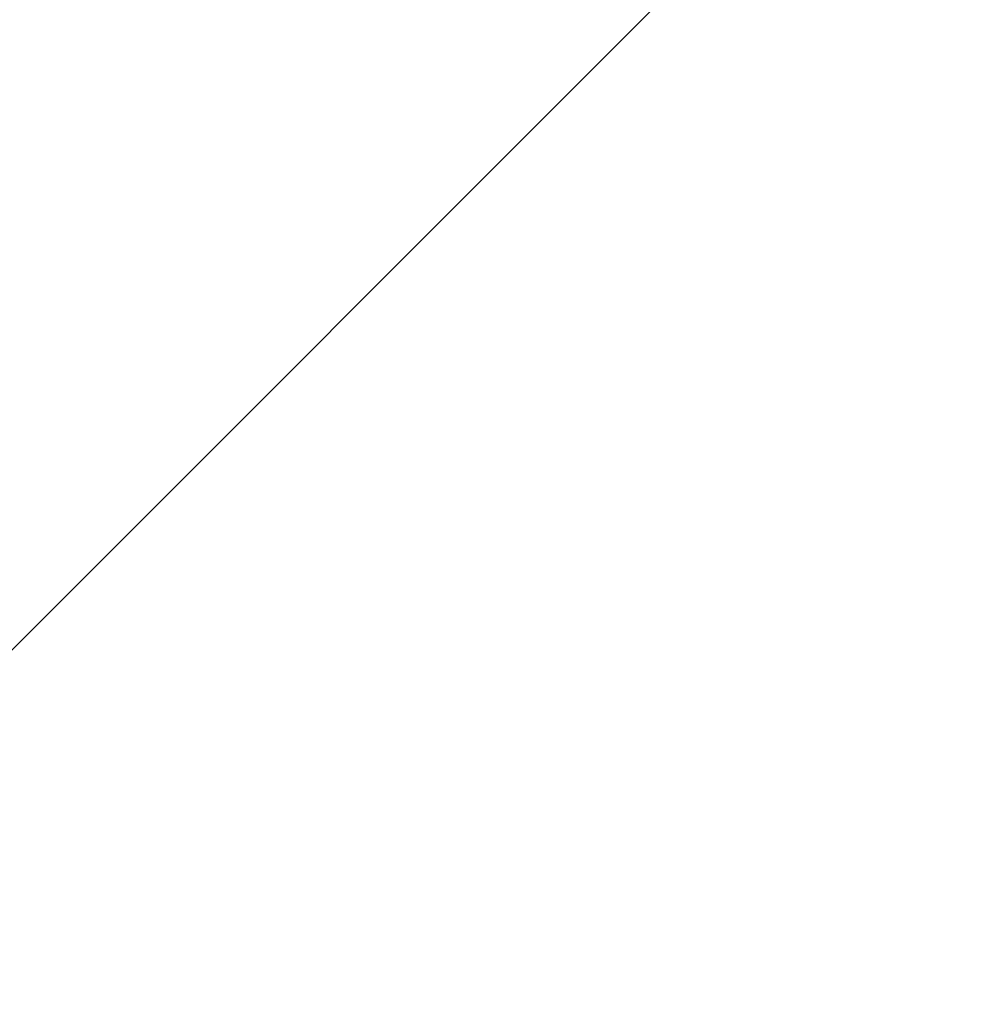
# Model space of a CAD drawing. Extents: x 7487291 to 7488682, y 5785010 to 5785505.
# Tile 89 of 256: x 7488613.2534 to 7488613.25987, y 5785406.50093 to 5785406.50765. Entities that reach past the tile are written whole.
import ezdxf

# ---------------------------------------------------------------- set-up
doc = ezdxf.new("R2010")
doc.units = 0
doc.header["$MEASUREMENT"] = 0
doc.linetypes.add('mz1.0_0.5', pattern=[1.5, 1, -0.5])
doc.layers.add('Kostka krawędz', color=250, linetype='mz1.0_0.5', lineweight=9)
doc.layers.add('KRAWĘZNIKI GRANITOWE', color=6, linetype='CONTINUOUS', lineweight=18)

msp = doc.modelspace()

# ---------------------------------------------------------------- linework, layer by layer
at = {"layer": 'Kostka krawędz'}
for points, elevation in [([(7488631.21, 5785408.69), (7488629.52, 5785409.59), (7488627.82, 5785410.24), (7488625.67, 5785410.72), (7488623.51, 5785410.85), (7488621.69, 5785410.77), (7488619.88, 5785410.41), (7488617.76, 5785409.66), (7488616.02, 5785408.76), (7488614.35, 5785407.6), (7488613.15, 5785406.4), (7488611.97, 5785405.1), (7488610.94, 5785403.44), (7488610.11, 5785401.69), (7488609.56, 5785399.88), (7488609.18, 5785397.92), (7488609.13, 5785395.94), (7488609.34, 5785393.98), (7488609.8, 5785392.11), (7488610.49, 5785390.32)], 103.43), ([(7488610.49, 5785390.32), (7488609.8, 5785392.11), (7488609.34, 5785393.98), (7488609.13, 5785395.94), (7488609.18, 5785397.92), (7488609.56, 5785399.88), (7488610.11, 5785401.69), (7488610.94, 5785403.44), (7488611.97, 5785405.1), (7488613.15, 5785406.4), (7488614.35, 5785407.6), (7488616.02, 5785408.76), (7488617.76, 5785409.66), (7488619.88, 5785410.41), (7488621.69, 5785410.77), (7488623.51, 5785410.85), (7488625.67, 5785410.72), (7488627.82, 5785410.24), (7488629.52, 5785409.59), (7488631.21, 5785408.69)], 102.54)]:
    msp.add_lwpolyline(points, dxfattribs=dict(at, elevation=elevation))
at = {"layer": 'KRAWĘZNIKI GRANITOWE', "elevation": 103.46}
msp.add_lwpolyline([(7488631.21, 5785408.69), (7488629.52, 5785409.59), (7488627.82, 5785410.24), (7488625.67, 5785410.72), (7488623.51, 5785410.85), (7488621.69, 5785410.77), (7488619.88, 5785410.41), (7488617.76, 5785409.66), (7488616.02, 5785408.76), (7488614.35, 5785407.6), (7488613.15, 5785406.4), (7488611.97, 5785405.1), (7488610.94, 5785403.44), (7488610.11, 5785401.69), (7488609.56, 5785399.88), (7488609.18, 5785397.92), (7488609.13, 5785395.94), (7488609.34, 5785393.98), (7488609.8, 5785392.11), (7488610.49, 5785390.32)], dxfattribs=at)

doc.saveas('drawing.dxf')
